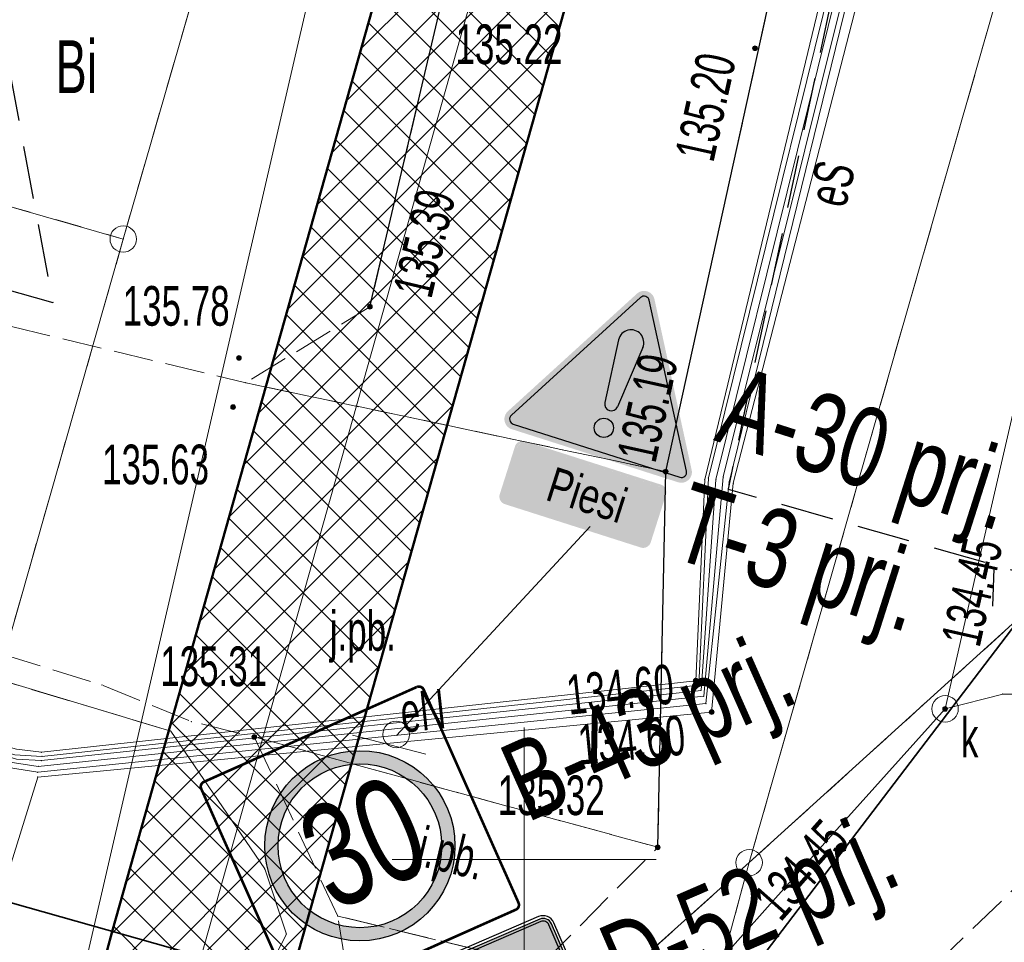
# Model space of a CAD drawing. Extents: x 6456700 to 6518119, y 5963420 to 5980059.
# Tile 103 of 256: x 6512159 to 6512178, y 5964497 to 5964515. Entities that reach past the tile are written whole.
import ezdxf
from ezdxf.enums import TextEntityAlignment as Align

# ---------------------------------------------------------------- set-up
doc = ezdxf.new("R2010")
doc.units = 0
doc.header["$MEASUREMENT"] = 0
for name, pattern in [('L_0_03', [1, 0.5, -0.5]), ('L_0_04', [1.5, 1, -0.5]), ('L_0_52', [1, 0.75, -0.25])]:
    doc.linetypes.add(name, pattern=pattern)
doc.layers.get('0').update_dxf_attribs({"color": 2, "linetype": 'CONTINUOUS', "lineweight": 5})
for name, color, linetype, lineweight in [('18mm Kreska ciągła', 7, 'CONTINUOUS', 18), ('202_punkt_graniczny', 7, 'CONTINUOUS', 18), ('210_oznaczenie_konturu_uzytku_gruntowego', 96, 'CONTINUOUS', 18), ('218_kontur_uzytku_gruntowego', 96, 'L_0_03', 18), ('219_dzialka_ewidencyjna', 7, 'CONTINUOUS', 18), ('35mm Ciągła', 7, 'CONTINUOUS', 35), ('50mm Kreska ciągła', 7, 'CONTINUOUS', 50), ('9mm Kreska ciągła', 252, 'CONTINUOUS', 9), ('jezdnia', 7, 'CONTINUOUS', 18), ('jezdnia_Atr17', 7, 'CONTINUOUS', 18), ('kraweznik', 7, 'CONTINUOUS', 18), ('pikieta_sztuczna', 7, 'CONTINUOUS', 18), ('pikieta_sztuczna_Atr2', 7, 'CONTINUOUS', 18), ('przewod_elektroenergetyczny_podziemny', 7, 'CONTINUOUS', 18), ('przewod_elektroenergetyczny_podziemny___ob__projektowany', 7, 'CONTINUOUS', 18), ('przewod_elektroenergetyczny_podziemny_Atr1', 7, 'CONTINUOUS', 18), ('przewod_elektroenergetyczny_sredniego_napiecia', 7, 'CONTINUOUS', 18), ('przewod_kanalizacyjny', 7, 'CONTINUOUS', 18), ('rzedna', 7, 'CONTINUOUS', 18), ('rzedna_Atr2', 7, 'CONTINUOUS', 18), ('siatka_krzyrzy', 7, 'CONTINUOUS', 18), ('studnia_kanalizacyjna', 7, 'CONTINUOUS', 18), ('studnia_kanalizacyjna_Atr17', 7, 'CONTINUOUS', 18), ('Zakres', 7, 'CONTINUOUS', 18)]:
    doc.layers.add(name, color=color, linetype=linetype, lineweight=lineweight)
doc.layers.add('zn_pion', color=7, linetype='CONTINUOUS')
doc.layers.add('ZNAKI_PIONOWE', color=7, linetype='CONTINUOUS')
doc.styles.add('A_TEXT', font='arial.ttf', dxfattribs={"width": 0.7})
doc.styles.add('o_d', font='arial.ttf')
doc.styles.get("Standard").update_dxf_attribs({"font": 'txt', "width": 0.75})

# ---------------------------------------------------------------- blocks, each defined once
blk = doc.blocks.new('mdcp_nowa')
at = {"layer": 'pikieta_sztuczna', "linetype": 'Continuous', "lineweight": 18, "true_color": 0x000000}
for points in [[(6494904.37, 5980965.305, 1), (6494904.37, 5980965.395, 1)], [(6494897.08, 5980960.415, 1), (6494897.08, 5980960.505, 1)], [(6494894.6, 5980959.445, 1), (6494894.6, 5980959.535, 1)], [(6494894.49, 5980958.515, 1), (6494894.49, 5980958.605, 1)], [(6494902.68, 5980957.295, 1), (6494902.68, 5980957.385, 1)], [(6494894.89, 5980952.275, 1), (6494894.89, 5980952.365, 1)], [(6494902.53, 5980950.185, 1), (6494902.53, 5980950.275, 1)]]:
    blk.add_hatch(color=18, dxfattribs=at).paths.add_polyline_path(points)
at = {"layer": 'rzedna', "linetype": 'Continuous', "lineweight": 18, "true_color": 0x000000}
for points in [[(6494908.57, 5980955.435, 1), (6494908.57, 5980955.525, 1)], [(6494905.53, 5980950.085, 1), (6494905.53, 5980950.175, 1)]]:
    blk.add_hatch(color=18, dxfattribs=at).paths.add_polyline_path(points)
at = {"layer": 'rzedna', "linetype": 'Continuous', "lineweight": 18, "true_color": 0xff0000}
for points in [[(6494903.25, 5980953.335, 1), (6494903.25, 5980953.425, 1)], [(6494903.55, 5980952.745, 1), (6494903.55, 5980952.835, 1)]]:
    blk.add_hatch(color=1, dxfattribs=at).paths.add_polyline_path(points)
at = {"layer": 'rzedna', "linetype": 'Continuous', "lineweight": 18, "true_color": 0x994c00}
blk.add_hatch(color=34, dxfattribs=at).paths.add_polyline_path([(6494907.97, 5980952.805, 1), (6494907.97, 5980952.895, 1)])
at = {"layer": '202_punkt_graniczny', "color": 7, "linetype": 'Continuous', "lineweight": 18}
for centre in [(6494892.41, 5980961.74), (6494904.26, 5980949.94)]:
    blk.add_circle(centre, 0.25, dxfattribs=at)
at = {"layer": '202_punkt_graniczny'}
for p in [(6494892.41, 5980961.74), (6494904.26, 5980949.94)]:
    blk.add_point(p, dxfattribs=at)
at = {"layer": '218_kontur_uzytku_gruntowego', "lineweight": 18, "flags": 128}
for points in [[(6494904.26, 5980949.94), (6494922.88, 5981014.92)], [(6494904.26, 5980949.94), (6494934.611, 5980977.438)], [(6494894.76, 5980969.89), (6494892.41, 5980961.74)], [(6494882.48, 5980964.59), (6494892.41, 5980961.74)], [(6494892.41, 5980961.74), (6494883.82, 5980931.62)], [(6494883.82, 5980931.62), (6494904.26, 5980949.94)], [(6494897.73, 5980925.81), (6494904.26, 5980949.94)]]:
    blk.add_lwpolyline(points, dxfattribs=at)
at = {"layer": '218_kontur_uzytku_gruntowego'}
for p in [(6494892.41, 5980961.74), (6494892.41, 5980961.74), (6494892.41, 5980961.74), (6494892.41, 5980961.74), (6494892.41, 5980961.74), (6494892.41, 5980961.74), (6494904.26, 5980949.94), (6494904.26, 5980949.94), (6494904.26, 5980949.94), (6494904.26, 5980949.94), (6494904.26, 5980949.94), (6494904.26, 5980949.94), (6494904.26, 5980949.94), (6494904.26, 5980949.94)]:
    blk.add_point(p, dxfattribs=at)
at = {"layer": '219_dzialka_ewidencyjna', "color": 3, "linetype": 'Continuous', "lineweight": 18, "flags": 128}
for points in [[(6494904.26, 5980949.94), (6494922.88, 5981014.92)], [(6494934.611, 5980977.438), (6494904.26, 5980949.94)], [(6494894.76, 5980969.89), (6494892.41, 5980961.74)], [(6494882.48, 5980964.59), (6494892.41, 5980961.74)], [(6494892.41, 5980961.74), (6494883.82, 5980931.62)], [(6494883.82, 5980931.62), (6494904.26, 5980949.94)], [(6494897.73, 5980925.81), (6494904.26, 5980949.94)]]:
    blk.add_lwpolyline(points, dxfattribs=at)
at = {"layer": '219_dzialka_ewidencyjna', "color": 3}
for p in [(6494892.41, 5980961.74), (6494892.41, 5980961.74), (6494892.41, 5980961.74), (6494904.26, 5980949.94), (6494904.26, 5980949.94), (6494904.26, 5980949.94), (6494904.26, 5980949.94)]:
    blk.add_point(p, dxfattribs=at)
at = {"layer": 'jezdnia', "color": 7, "linetype": 'L_0_52', "lineweight": 18, "flags": 128}
for points in [[(6494901.28, 5981033.55), (6494895.98, 5981037.05), (6494891.79, 5981038.5), (6494887.13, 5981039.27), (6494882.27, 5981039.11), (6494875.49, 5981037.4), (6494866.94, 5981034.2), (6494865.13, 5981033.98), (6494863.73, 5981033.8), (6494859.98, 5981033.33), (6494859.47, 5981035.75), (6494866.03, 5981036.51), (6494874.51, 5981040.25), (6494881.85, 5981042.1), (6494887.33, 5981042.28), (6494892.57, 5981041.41), (6494897.26, 5981039.7), (6494882.58, 5981059.01), (6494884.95, 5981060.87), (6494891.08, 5981052.78), (6494898.92, 5981042.35), (6494908.85, 5981029.59), (6494911.52, 5981023.9), (6494915.25, 5981014.07), (6494914.78, 5981012.09), (6494906.97, 5980976.83), (6494902.68, 5980957.34), (6494894.73, 5980959.02), (6494897.08, 5980960.46), (6494898.72, 5980967.42), (6494893.04, 5980969.39), (6494900.7, 5981004.04), (6494905.1, 5981024.68), (6494905.84, 5981028.59), (6494904.34, 5981030.87)], [(6494800.98, 5980766.05), (6494800.28, 5980765.21), (6494799.58, 5980764.38), (6494798.86, 5980763.57), (6494798.14, 5980762.76), (6494797.4, 5980761.96), (6494796.65, 5980761.17), (6494795.56, 5980759.97), (6494794.45, 5980758.8), (6494793.3, 5980757.65), (6494792.14, 5980756.53), (6494790.94, 5980755.44), (6494789.72, 5980754.37), (6494788.47, 5980753.34), (6494787.2, 5980752.33), (6494785.91, 5980751.36), (6494784.6, 5980750.41), (6494783.26, 5980749.5), (6494781.9, 5980748.62), (6494780.52, 5980747.77), (6494779.49, 5980747.15), (6494778.44, 5980746.54), (6494777.4, 5980745.94), (6494776.34, 5980745.36), (6494775.28, 5980744.78), (6494774.21, 5980744.23), (6494773.13, 5980743.68), (6494772.05, 5980743.15), (6494770.96, 5980742.63), (6494769.86, 5980742.12), (6494768.76, 5980741.63), (6494767.65, 5980741.15), (6494766.54, 5980740.68), (6494754.8, 5980736.16), (6494735.09, 5980729.04), (6494724.78, 5980724.36), (6494723.57, 5980723.74), (6494722.37, 5980723.09), (6494721.19, 5980722.42), (6494720.02, 5980721.72), (6494718.86, 5980721.01), (6494717.72, 5980720.27), (6494716.59, 5980719.51), (6494715.47, 5980718.73), (6494714.37, 5980717.93), (6494713.29, 5980717.1), (6494712.22, 5980716.26), (6494711.16, 5980715.4), (6494710.13, 5980714.51), (6494709.11, 5980713.61), (6494707.48, 5980712.2), (6494705.88, 5980710.76), (6494704.3, 5980709.3), (6494702.75, 5980707.8), (6494701.22, 5980706.28), (6494699.72, 5980704.74), (6494698.24, 5980703.17), (6494696.79, 5980701.57), (6494695.37, 5980699.95), (6494693.98, 5980698.31), (6494692.61, 5980696.64), (6494691.28, 5980694.95), (6494689.97, 5980693.24), (6494678.42, 5980678.9), (6494663.6, 5980660.49), (6494656.62, 5980651.14), (6494655.4, 5980649.55), (6494654.2, 5980647.93), (6494653.04, 5980646.3), (6494651.91, 5980644.64), (6494650.81, 5980642.95), (6494649.75, 5980641.25), (6494648.71, 5980639.53), (6494647.72, 5980637.79), (6494646.75, 5980636.02), (6494645.82, 5980634.24), (6494644.93, 5980632.44), (6494644.07, 5980630.63), (6494643.25, 5980628.8), (6494642.46, 5980626.95), (6494642.09, 5980625.98), (6494641.74, 5980625), (6494641.4, 5980624.01), (6494641.09, 5980623.02), (6494640.79, 5980622.02), (6494640.5, 5980621.01), (6494640.24, 5980620.01), (6494639.99, 5980618.99), (6494639.76, 5980617.98), (6494639.55, 5980616.96), (6494639.36, 5980615.93), (6494639.19, 5980614.9), (6494639.03, 5980613.87), (6494638.89, 5980612.84), (6494638.61, 5980611.3), (6494638.37, 5980609.75), (6494638.16, 5980608.19), (6494638, 5980606.63), (6494637.87, 5980605.07), (6494637.78, 5980603.5), (6494637.73, 5980601.93), (6494637.72, 5980600.36), (6494637.727, 5980600.016), (6494630.507, 5980602.343), (6494630.51, 5980602.97), (6494630.54, 5980604.31), (6494630.59, 5980605.65), (6494630.67, 5980606.99), (6494630.77, 5980608.32), (6494630.9, 5980609.66), (6494631.05, 5980610.99), (6494631.23, 5980612.32), (6494631.43, 5980613.64), (6494631.66, 5980614.96), (6494631.91, 5980616.28), (6494632.19, 5980617.59), (6494632.49, 5980618.9), (6494632.82, 5980620.2), (6494633.17, 5980621.49), (6494633.52, 5980622.8), (6494633.9, 5980624.09), (6494634.3, 5980625.39), (6494634.72, 5980626.67), (6494635.16, 5980627.95), (6494635.63, 5980629.21), (6494636.12, 5980630.47), (6494636.63, 5980631.72), (6494637.17, 5980632.96), (6494637.73, 5980634.19), (6494638.31, 5980635.41), (6494638.91, 5980636.62), (6494639.53, 5980637.82), (6494640.18, 5980639.01), (6494651.91, 5980654.89), (6494659.39, 5980664.48), (6494673.45, 5980682.25), (6494686.07, 5980698.81), (6494697.34, 5980711.93), (6494704.77, 5980718.76), (6494705.95, 5980719.62), (6494707.13, 5980720.47), (6494708.32, 5980721.31), (6494709.52, 5980722.13), (6494710.73, 5980722.95), (6494711.95, 5980723.75), (6494713.17, 5980724.54), (6494714.41, 5980725.31), (6494715.65, 5980726.08), (6494716.89, 5980726.83), (6494718.15, 5980727.57), (6494719.41, 5980728.3), (6494720.68, 5980729.01), (6494721.96, 5980729.71), (6494733.02, 5980734.84), (6494752.65, 5980741.77), (6494764.04, 5980746.21), (6494765.1, 5980746.65), (6494766.15, 5980747.09), (6494767.2, 5980747.55), (6494768.24, 5980748.02), (6494769.28, 5980748.5), (6494770.32, 5980748.99), (6494771.34, 5980749.49), (6494772.37, 5980750.01), (6494773.38, 5980750.53), (6494774.39, 5980751.07), (6494775.4, 5980751.61), (6494776.4, 5980752.17), (6494777.39, 5980752.74), (6494778.56, 5980753.48), (6494779.71, 5980754.25), (6494780.85, 5980755.04), (6494781.97, 5980755.85), (6494783.08, 5980756.68), (6494784.17, 5980757.53), (6494785.24, 5980758.41), (6494786.3, 5980759.3), (6494787.34, 5980760.22), (6494788.36, 5980761.15), (6494789.36, 5980762.11), (6494790.34, 5980763.08), (6494791.31, 5980764.08), (6494792.25, 5980765.09), (6494796.57, 5980770.19), (6494801.12, 5980776.47), (6494807.76, 5980786.96), (6494824.2, 5980815.58), (6494837.02, 5980838.19), (6494852.07, 5980864.69), (6494865.45, 5980888.16), (6494878.03, 5980909.37), (6494879.23, 5980911.4), (6494880.45, 5980913.41), (6494881.7, 5980915.41), (6494882.97, 5980917.4), (6494884.25, 5980919.37), (6494885.56, 5980921.33), (6494886.89, 5980923.28), (6494888.25, 5980925.21), (6494889.62, 5980927.12), (6494891.01, 5980929.02), (6494892.43, 5980930.91), (6494893.86, 5980932.78), (6494895.32, 5980934.63), (6494896.79, 5980936.47), (6494904.42, 5980944.79), (6494917.35, 5980957.18), (6494930.46, 5980968.66), (6494934.059, 5980971.777), (6494933.221, 5980963.181), (6494926.63, 5980957.35), (6494921.6, 5980952.87), (6494901.47, 5980932.34), (6494900.03, 5980930.62), (6494898.61, 5980928.88), (6494897.21, 5980927.13), (6494895.83, 5980925.35), (6494894.48, 5980923.57), (6494893.14, 5980921.76), (6494891.83, 5980919.94), (6494890.54, 5980918.1), (6494889.28, 5980916.25), (6494888.04, 5980914.38), (6494886.82, 5980912.49), (6494885.62, 5980910.59), (6494884.45, 5980908.68), (6494883.3, 5980906.75), (6494870.77, 5980885.48), (6494856.93, 5980861.45), (6494842.16, 5980835.5), (6494829.15, 5980812.43), (6494813, 5980783.94), (6494806.11, 5980773.06), (6494805.51, 5980772.15), (6494804.9, 5980771.26), (6494804.27, 5980770.37), (6494803.64, 5980769.49), (6494802.99, 5980768.61), (6494802.33, 5980767.75), (6494801.66, 5980766.89)], [(6494881.54, 5980962.18), (6494894.73, 5980959.02), (6494902.68, 5980957.34), (6494902.53, 5980950.23), (6494894.89, 5980952.32), (6494893.7, 5980952.61), (6494892.01, 5980953.3), (6494880.09, 5980956.97)], [(6494896.47, 5980948.93), (6494894.89, 5980952.32), (6494902.53, 5980950.23), (6494900.32, 5980948)], [(6494897.1, 5980945.14), (6494896.47, 5980948.93), (6494900.32, 5980948), (6494900.11, 5980947.37), (6494902.16, 5980945.38)]]:
    blk.add_lwpolyline(points, close=True, dxfattribs=at)
at = {"layer": 'jezdnia'}
for p in [(6494897.08, 5980960.46), (6494894.73, 5980959.02), (6494894.73, 5980959.02), (6494902.68, 5980957.34), (6494902.68, 5980957.34), (6494892.01, 5980953.3), (6494893.7, 5980952.61), (6494894.89, 5980952.32), (6494894.89, 5980952.32), (6494902.53, 5980950.23), (6494902.53, 5980950.23), (6494896.47, 5980948.93), (6494896.47, 5980948.93)]:
    blk.add_point(p, dxfattribs=at)
at = {"layer": 'kraweznik', "color": 7, "linetype": 'Continuous', "lineweight": 25, "flags": 128}
for points in [[(6494897.08, 5980960.46), (6494898.72, 5980967.42), (6494893.04, 5980969.39), (6494900.7, 5981004.04), (6494905.1, 5981024.68)], [(6494902.53, 5980950.23), (6494902.68, 5980957.34), (6494906.97, 5980976.83), (6494914.78, 5981012.09), (6494924.9, 5981009.58)]]:
    blk.add_lwpolyline(points, dxfattribs=at)
at = {"layer": 'kraweznik'}
for p in [(6494897.08, 5980960.46), (6494902.68, 5980957.34), (6494902.53, 5980950.23)]:
    blk.add_point(p, dxfattribs=at)
at = {"layer": 'pikieta_sztuczna', "color": 7, "linetype": 'Continuous', "lineweight": 18}
for centre in [(6494904.37, 5980965.35), (6494897.08, 5980960.46), (6494894.6, 5980959.49), (6494894.49, 5980958.56), (6494902.68, 5980957.34), (6494894.89, 5980952.32), (6494902.53, 5980950.23)]:
    blk.add_circle(centre, 0.045, dxfattribs=at)
at = {"layer": 'pikieta_sztuczna'}
for p in [(6494904.37, 5980965.35), (6494897.08, 5980960.46), (6494894.6, 5980959.49), (6494894.49, 5980958.56), (6494902.68, 5980957.34), (6494894.89, 5980952.32), (6494902.53, 5980950.23)]:
    blk.add_point(p, dxfattribs=at)
at = {"layer": 'przewod_elektroenergetyczny_podziemny', "color": 1, "linetype": 'Continuous', "lineweight": 18, "flags": 128}
for points in [[(6494908.43, 5980970.52), (6494908.34, 5980970.23), (6494906.45, 5980969.75), (6494903.42, 5980957.19), (6494903.25, 5980953.38), (6494890.86, 5980952.03), (6494890.39, 5980952.09), (6494887.59, 5980952.84), (6494886.06, 5980952.15), (6494860.75, 5980960.24), (6494853.18, 5980962.73), (6494852.67, 5980963.26), (6494852.89, 5980965.41), (6494852.62, 5980968.44), (6494854.74, 5980983.41), (6494855.16, 5980986.5), (6494856.42, 5980990.7), (6494858.65, 5981000.54), (6494856.16, 5981003.01), (6494859.8, 5981027.57)], [(6494908.43, 5980970.52), (6494908.34, 5980970.23), (6494906.59, 5980969.74), (6494903.49, 5980957.22), (6494903.31, 5980953.3), (6494890.87, 5980951.95), (6494890.36, 5980951.98), (6494887.63, 5980952.77), (6494886.05, 5980952.05), (6494860.68, 5980960.13), (6494853.12, 5980962.65), (6494852.52, 5980963.21), (6494852.74, 5980965.4), (6494852.54, 5980968.4), (6494854.54, 5980983.43), (6494855.08, 5980986.57), (6494856.28, 5980990.75), (6494858.56, 5981000.43), (6494856, 5981003.05), (6494859.53, 5981027.59)], [(6494908.34, 5980970.23), (6494906.72, 5980969.66), (6494903.63, 5980957.19), (6494903.35, 5980953.2), (6494890.86, 5980951.87), (6494890.39, 5980951.9), (6494887.65, 5980952.72), (6494886.1, 5980951.98), (6494860.62, 5980959.95), (6494853.08, 5980962.59), (6494852.41, 5980963.12), (6494852.64, 5980965.43), (6494852.46, 5980968.42), (6494854.39, 5980983.46), (6494854.96, 5980986.81), (6494855.97, 5980990.87), (6494831.65, 5980996.68), (6494819.62, 5980999.32), (6494800.81, 5981004.06), (6494784.8, 5981007.33), (6494784.14, 5981005.39), (6494784.29, 5981004.95)], [(6494847.93, 5980964.9), (6494848.1, 5980965.18), (6494851.79, 5980963.28), (6494852.31, 5980963.02), (6494853.04, 5980962.52), (6494860.59, 5980959.83), (6494886.12, 5980951.83), (6494887.67, 5980952.63), (6494890.27, 5980951.84), (6494890.8, 5980951.76), (6494903.4, 5980953.09), (6494903.77, 5980957.24), (6494906.86, 5980969.62), (6494908.34, 5980970.23), (6494908.43, 5980970.52)], [(6494908.43, 5980970.52), (6494908.34, 5980970.23), (6494906.94, 5980969.62), (6494903.88, 5980957.14), (6494903.44, 5980952.95), (6494890.79, 5980951.65), (6494890.24, 5980951.74), (6494887.78, 5980942.78), (6494887.12, 5980939.04), (6494890, 5980936.61), (6494889.74, 5980935.47)], [(6494890.22, 5980941.65), (6494889.24, 5980941.4), (6494888.07, 5980942.81), (6494890.79, 5980951.56), (6494903.55, 5980952.79), (6494903.96, 5980957.12), (6494906.97, 5980968.79), (6494909.24, 5980969.63), (6494909.43, 5980970.23), (6494909.14, 5980970.43)], [(6494889.48, 5980936.32), (6494889.65, 5980937.24), (6494895.5, 5980948.59), (6494895.09, 5980949.82), (6494893.31, 5980952.43), (6494879.64, 5980956.54)]]:
    blk.add_lwpolyline(points, dxfattribs=at)
at = {"layer": 'przewod_elektroenergetyczny_podziemny'}
for p in [(6494903.42, 5980957.19), (6494903.49, 5980957.22), (6494903.63, 5980957.19), (6494903.77, 5980957.24), (6494903.88, 5980957.14), (6494903.96, 5980957.12), (6494903.25, 5980953.38), (6494903.31, 5980953.3), (6494903.35, 5980953.2), (6494903.4, 5980953.09), (6494903.44, 5980952.95), (6494903.55, 5980952.79), (6494893.31, 5980952.43), (6494890.86, 5980952.03), (6494890.87, 5980951.95), (6494890.86, 5980951.87), (6494890.79, 5980951.65), (6494890.8, 5980951.76), (6494890.79, 5980951.56), (6494895.09, 5980949.82), (6494895.5, 5980948.59)]:
    blk.add_point(p, dxfattribs=at)
at = {"layer": 'przewod_elektroenergetyczny_podziemny___ob__projektowany', "color": 1, "linetype": 'L_0_52', "lineweight": 18, "flags": 128}
blk.add_lwpolyline([(6494893.31, 5980952.43), (6494890.24, 5980953.35)], dxfattribs=at)
at = {"layer": 'przewod_elektroenergetyczny_podziemny___ob__projektowany'}
blk.add_point((6494893.31, 5980952.43), dxfattribs=at)
at = {"layer": 'przewod_elektroenergetyczny_sredniego_napiecia', "color": 1, "linetype": 'Continuous', "lineweight": 18, "flags": 128}
blk.add_lwpolyline([(6494907.06, 5981014.49), (6494890.22, 5980941.65)], dxfattribs=at)
at = {"layer": 'przewod_kanalizacyjny', "color": 34, "linetype": 'Continuous', "lineweight": 18, "flags": 128}
for points in [[(6494907.97, 5980952.85), (6494908.57, 5980955.48), (6494913.95, 5980978.8), (6494914.62, 5980981.7)], [(6494886.11, 5980928.32), (6494888.23, 5980930.72), (6494905.53, 5980950.13), (6494907.97, 5980952.85)]]:
    blk.add_lwpolyline(points, dxfattribs=at)
at = {"layer": 'przewod_kanalizacyjny'}
for p in [(6494908.57, 5980955.48), (6494907.97, 5980952.85), (6494907.97, 5980952.85), (6494905.53, 5980950.13)]:
    blk.add_point(p, dxfattribs=at)
at = {"layer": 'rzedna', "color": 7, "linetype": 'Continuous', "lineweight": 18}
for centre in [(6494908.57, 5980955.48), (6494905.53, 5980950.13)]:
    blk.add_circle(centre, 0.045, dxfattribs=at)
at = {"layer": 'rzedna', "color": 1, "linetype": 'Continuous', "lineweight": 18}
for centre in [(6494903.25, 5980953.38), (6494903.55, 5980952.79)]:
    blk.add_circle(centre, 0.045, dxfattribs=at)
at = {"layer": 'rzedna', "color": 34, "linetype": 'Continuous', "lineweight": 18}
blk.add_circle((6494907.97, 5980952.85), 0.045, dxfattribs=at)
at = {"layer": 'rzedna'}
for p in [(6494908.57, 5980955.48), (6494903.25, 5980953.38), (6494903.55, 5980952.79), (6494907.97, 5980952.85), (6494905.53, 5980950.13)]:
    blk.add_point(p, dxfattribs=at)
at = {"layer": 'rzedna_Atr2', "color": 7, "linetype": 'Continuous', "lineweight": 18, "flags": 128}
blk.add_lwpolyline([(6494907.97, 5980952.85), (6494909.06, 5980953.13), (6494911.977, 5980953.13)], dxfattribs=at)
at = {"layer": 'rzedna_Atr2'}
for p in [(6494909.06, 5980953.13), (6494907.97, 5980952.85)]:
    blk.add_point(p, dxfattribs=at)
at = {"layer": 'siatka_krzyrzy', "linetype": 'Continuous', "lineweight": 18, "flags": 128}
for points in [[(6494900, 5980947.5), (6494900, 5980952.5)], [(6494897.5, 5980950), (6494902.5, 5980950)]]:
    blk.add_lwpolyline(points, dxfattribs=at)
at = {"layer": 'studnia_kanalizacyjna', "color": 34, "linetype": 'Continuous', "lineweight": 13}
blk.add_circle((6494907.97, 5980952.85), 0.25, dxfattribs=at)
at = {"layer": 'studnia_kanalizacyjna'}
blk.add_point((6494907.97, 5980952.85), dxfattribs=at)
at = {"layer": 'Zakres', "linetype": 'L_0_04', "lineweight": 25, "flags": 128}
blk.add_lwpolyline([(6495113.77, 5985050.22), (6495121.12, 5984877.07), (6495125.76, 5984757.87), (6495129.89, 5984649.81), (6495141.08, 5984611.3), (6495145.77, 5984544.53), (6495147.36, 5984487.27), (6495157.22, 5984392.07), (6495162.95, 5984387.45), (6495180.24, 5984384.16), (6495229.5, 5984386.61), (6495251.65, 5984373.41), (6495258.77, 5984357.12), (6495255.44, 5984330.44), (6495250.77, 5984304.39), (6495252.21, 5984282.78), (6495255.46, 5984256.45), (6495254.94, 5984238.25), (6495266.4, 5984211), (6495277.24, 5984182.33), (6495294.2, 5984133.19), (6495300.94, 5984095.37), (6495313.24, 5984037.69), (6495317.44, 5983978.18), (6495300.35, 5983922.18), (6495282.35, 5983883.38), (6495266.21, 5983862.23), (6495242.03, 5983839.67), (6495211.11, 5983816.86), (6495158.26, 5983772.66), (6495130.6, 5983651.16), (6495116.31, 5983543.43), (6495129.51, 5983346.73), (6495134.58, 5983264.71), (6495139.64, 5983186.97), (6495193.25, 5983077.94), (6495199.2, 5983041.97), (6495206.23, 5983026), (6495208.96, 5983004.88), (6495202.27, 5982979.48), (6495202.42, 5982950.13), (6495209.35, 5982897.38), (6495215.97, 5982850.34), (6495228.6, 5982809.97), (6495226.85, 5982778.82), (6495225.04, 5982750.56), (6495220.26, 5982723.37), (6495226.54, 5982679.97), (6495206.06, 5982669.48), (6495192.68, 5982657.71), (6495184.57, 5982648.65), (6495174.78, 5982624.58), (6495164.23, 5982604.61), (6495150.7, 5982588.3), (6495137.69, 5982582.43), (6495118.26, 5982573.75), (6495100.35, 5982558.42), (6495090.36, 5982544.99), (6495075.87, 5982519.06), (6495060.83, 5982499.68), (6495049.41, 5982485.49), (6495035.07, 5982459.7), (6495006.7, 5982406.64), (6494980.89, 5982351.84), (6494944.35, 5982293.29), (6494925.72, 5982250.11), (6494905.2, 5982190.37), (6494898.43, 5982153.5), (6494879.51, 5982063.89), (6494864.14, 5981992.66), (6494816.93, 5981768.61), (6494777.79, 5981577.7), (6494739.84, 5981394.72), (6494718.65, 5981297.89), (6494716.45, 5981237.31), (6494738.62, 5981208.21), (6494776.48, 5981173.06), (6494817.16, 5981137.44), (6494847.63, 5981109.8), (6494877.39, 5981077.08), (6494912.75, 5981030.55), (6494916.06, 5981014.71), (6494903.86, 5980957.01), (6494916.13, 5980953.51), (6494892.32, 5980927.59), (6494850.7, 5980858.8), (6494806.81, 5980779.89), (6494785.1, 5980753.49), (6494715.22, 5980723.29), (6494679.96, 5980686.78), (6494651.35, 5980651.29), (6494549.14, 5980683.24), (6494511.84, 5980659.66), (6494443.61, 5980630.33), (6494428.78, 5980598.6), (6494431.58, 5980579.46), (6494420.56, 5980549.76), (6494416.45, 5980528.2), (6494403.86, 5980507.16), (6494388.89, 5980482.96), (6494365.32, 5980407.99), (6494335.67, 5980315.15), (6494332.29, 5980297.41), (6494335.1, 5980278.18), (6494347.25, 5980254.84), (6494336.79, 5980250.09), (6494300.04, 5980271.34), (6494320.8, 5980301.43), (6494336.81, 5980349.17), (6494344.85, 5980380.92), (6494360.85, 5980437.13), (6494374.18, 5980476.38), (6494386.14, 5980498.84), (6494403.02, 5980528.52), (6494411.33, 5980563.19), (6494420.84, 5980586.25), (6494420.25, 5980601.11), (6494434.95, 5980635.94), (6494446.75, 5980644.99), (6494465.77, 5980647.27), (6494513.02, 5980669.46), (6494507.85, 5980679.68), (6494547.89, 5980705.83), (6494570.06, 5980691.34), (6494636.17, 5980669.05), (6494706.14, 5980756.86), (6494742.78, 5980772.58), (6494798.53, 5980814.27), (6494826.12, 5980867.97), (6494849.57, 5980908.6), (6494845.35, 5980942.01), (6494853.94, 5980970.83), (6494891.08, 5980960.54), (6494890.11, 5980965.73), (6494903.94, 5981025.69), (6494869.98, 5981070.3), (6494770.97, 5981160.58), (6494728.18, 5981200.64), (6494706.13, 5981229.56), (6494707.94, 5981299.75), (6494728.84, 5981398.1), (6494767.06, 5981580.19), (6494806.17, 5981770.55), (6494854.36, 5981994.76), (6494869.73, 5982065.97), (6494888.61, 5982155.44), (6494891.67, 5982173.95), (6494895.82, 5982197.45), (6494916.38, 5982253.72), (6494935.47, 5982297.95), (6494954.97, 5982331.67), (6494972.09, 5982356.64), (6494997.76, 5982411.14), (6495026.29, 5982464.48), (6495041.09, 5982491.09), (6495052.99, 5982505.88), (6495067.51, 5982524.6), (6495081.94, 5982550.43), (6495092.99, 5982565.28), (6495112.86, 5982582.29), (6495133.59, 5982591.55), (6495144.48, 5982596.46), (6495155.87, 5982610.19), (6495165.7, 5982628.8), (6495175.96, 5982654.03), (6495185.62, 5982664.83), (6495200.4, 5982677.82), (6495212.49, 5982688.04), (6495209.64, 5982723.43), (6495215.22, 5982750.57), (6495216.87, 5982779.54), (6495218.31, 5982809.31), (6495206.86, 5982847.92), (6495199.44, 5982894.74), (6495192.11, 5982948.71), (6495190.16, 5982979.24), (6495183.47, 5983075.16), (6495129.79, 5983184.34), (6495124.6, 5983264.07), (6495119.53, 5983346.09), (6495106.27, 5983543.75), (6495120.74, 5983652.9), (6495148.75, 5983779.42), (6495204.15, 5983826.04), (6495273.41, 5983889.36), (6495288.53, 5983927.42), (6495300.83, 5983964.69), (6495303.91, 5983980.14), (6495301.32, 5984039.55), (6495291.1, 5984093.63), (6495284.5, 5984130.67), (6495267.84, 5984178.93), (6495257.12, 5984207.3), (6495244.96, 5984236.19), (6495244.79, 5984255.42), (6495242.25, 5984281.97), (6495240.71, 5984304.95), (6495245.55, 5984331.94), (6495248.51, 5984355.64), (6495243.77, 5984366.47), (6495226.98, 5984376.47), (6495179.54, 5984374.12), (6495158.61, 5984378.09), (6495147.7, 5984386.91), (6495137.38, 5984486.61), (6495135.78, 5984544.04), (6495131.18, 5984609.54), (6495119.95, 5984648.2), (6495115.76, 5984757.49), (6495111.12, 5984876.67), (6495103.73, 5985050.93), (6495109.36, 5985081.73), (6495120.41, 5985085.88)], close=True, dxfattribs=at)
at = {"layer": 'Zakres'}
for p in [(6494891.08, 5980960.54), (6494903.86, 5980957.01)]:
    blk.add_point(p, dxfattribs=at)
at = {"layer": '210_oznaczenie_konturu_uzytku_gruntowego', "lineweight": 20, "width": 0.66}
blk.add_text('Bi', height=1, dxfattribs=at).set_placement((6494891.13, 5980965.5), align=Align.TOP_LEFT)
at = {"layer": 'jezdnia_Atr17', "color": 7, "lineweight": 15, "width": 0.66}
blk.add_text('j.pb.', height=0.75, dxfattribs=at).set_placement((6494896.32, 5980954.7), align=Align.TOP_LEFT)
blk.add_text('j.pb.', height=0.75, rotation=346.4, dxfattribs=at).set_placement((6494898.106, 5980950.629), align=Align.TOP_LEFT)
at = {"layer": 'pikieta_sztuczna_Atr2', "color": 7, "lineweight": 15, "width": 0.66}
for s, p in [('135.22', (6494898.7, 5980965.8)), ('135.78', (6494892.4, 5980960.85)), ('135.63', (6494892.01, 5980957.85)), ('135.31', (6494893.11, 5980954.03)), ('135.32', (6494899.5, 5980951.59))]:
    blk.add_text(s, height=0.75, dxfattribs=at).set_placement(p, align=Align.TOP_LEFT)
for s, rotation, p in [('135.20', 77.6, (6494902.848, 5980963.331)), ('135.39', 76.7, (6494897.51, 5980960.762)), ('135.19', 77.6, (6494901.75, 5980957.64))]:
    blk.add_text(s, height=0.75, rotation=rotation, dxfattribs=at).set_placement(p, align=Align.TOP_LEFT)
at = {"layer": 'przewod_elektroenergetyczny_podziemny_Atr1', "color": 1, "lineweight": 15, "width": 0.66}
for s, rotation, p in [('eS', 75.5, (6494905.35, 5980962.49)), ('eN', 6.2, (6494897.619, 5980953.143))]:
    blk.add_text(s, height=0.75, rotation=rotation, dxfattribs=at).set_placement(p, align=Align.TOP_LEFT)
at = {"layer": 'rzedna_Atr2', "color": 7, "lineweight": 15, "width": 0.66}
for rotation, p in [(77.3, (6494907.888, 5980954.156)), (48.5, (6494904.293, 5980949.299))]:
    blk.add_text('134.45', height=0.75, rotation=rotation, dxfattribs=at).set_placement(p, align=Align.TOP_LEFT)
at = {"layer": 'rzedna_Atr2', "color": 1, "lineweight": 15, "width": 0.66}
for rotation, p in [(6.2, (6494900.769, 5980953.483)), (5.5, (6494900.99, 5980952.54))]:
    blk.add_text('134.60', height=0.75, rotation=rotation, dxfattribs=at).set_placement(p, align=Align.TOP_LEFT)
at = {"layer": 'studnia_kanalizacyjna_Atr17', "color": 34, "lineweight": 15, "width": 0.66}
blk.add_text('k', height=0.75, dxfattribs=at).set_placement((6494908.27, 5980952.68), align=Align.TOP_LEFT)
blk = doc.blocks.new('D-46_k')
h = blk.add_hatch(color=250)
h.paths.add_polyline_path([(42, 0.9, 0.414214), (45, 3.9), (45, 39.9, 0.414214), (42, 42.9), (-42, 42.9, 0.414214), (-45, 39.9), (-45, 3.9, 0.414214), (-42, 0.9)])
h.paths.add_polyline_path([(-42, 1.8, -0.414214), (-44.1, 3.9), (-44.1, 39.9, -0.414214), (-42, 42), (42, 42, -0.414214), (44.1, 39.9), (44.1, 3.9, -0.414214), (42, 1.8)], flags=16)
blk.add_hatch(color=255).paths.add_polyline_path([(42, 1.8, 0.414214), (44.1, 3.9), (44.1, 39.9, 0.414214), (42, 42), (-42, 42, 0.414214), (-44.1, 39.9), (-44.1, 3.9, 0.414214), (-42, 1.8)])
at = {"color": 7}
blk.add_lwpolyline([(-42, 0), (42, 0, 0.414214), (45.9, 3.9), (45.9, 39.9, 0.414214), (42, 43.8), (-42, 43.8, 0.414214), (-45.9, 39.9), (-45.9, 3.9, 0.414214)], format="xyb", close=True, dxfattribs=at)
at = {"color": 255}
for points in [[(-42, 0.9), (42, 0.9, 0.414214), (45, 3.9), (45, 39.9, 0.414214), (42, 42.9), (-42, 42.9, 0.414214), (-45, 39.9), (-45, 3.9, 0.414214)], [(-42, 1.8), (42, 1.8, 0.414214), (44.1, 3.9), (44.1, 39.9, 0.414214), (42, 42), (-42, 42, 0.414214), (-44.1, 39.9), (-44.1, 3.9, 0.414214)]]:
    blk.add_lwpolyline(points, format="xyb", close=True, dxfattribs=at)
blk = doc.blocks.new('^pi064030-234024')
at = {"layer": 'zn_pion'}
h = blk.add_hatch(color=29, dxfattribs=at)
h.dxf.hatch_style = 1
h.paths.add_polyline_path([(0.807, 3.084), (0.707, 3.209), (0.6, 3.741), (-0.225, 3.741), (-1.05, 3.741), (-1.156, 3.209), (-1.256, 3.084), (-1.256, 2.259), (-1.156, 2.259), (-1.156, 1.959), (-0.825, 1.959), (-0.825, 2.259), (0.382, 2.259), (0.382, 1.959), (0.707, 1.959), (0.707, 2.259), (0.807, 2.259)])
h.paths.add_polyline_path([(-1.007, 3.209), (-0.95, 3.559), (-0.225, 3.559), (0.5, 3.559), (0.564, 3.209), (-0.225, 3.209)], flags=16)
h.paths.add_polyline_path([(-0.829, 2.88, -0.054772), (-0.826, 2.851, -0.054772), (-0.829, 2.822, -0.056759), (-0.839, 2.792, -0.049905), (-0.854, 2.768, -0.049237), (-0.874, 2.746, -0.047796), (-0.899, 2.727, -0.045996), (-0.928, 2.714, -0.044706), (-0.959, 2.705, -0.044038), (-0.991, 2.702, -0.044038), (-1.024, 2.705, -0.044706), (-1.055, 2.714, -0.045996), (-1.084, 2.727, -0.047796), (-1.109, 2.746, -0.049237), (-1.129, 2.768, -0.049905), (-1.144, 2.792, -0.048569), (-1.153, 2.817, -0.063196), (-1.157, 2.851, -0.063196), (-1.153, 2.884, -0.048569), (-1.144, 2.909, -0.049905), (-1.129, 2.933, -0.049237), (-1.109, 2.955, -0.047796), (-1.084, 2.974, -0.045996), (-1.055, 2.988, -0.044706), (-1.024, 2.996, -0.044038), (-0.991, 2.999, -0.044038), (-0.959, 2.996, -0.044706), (-0.928, 2.988, -0.045996), (-0.899, 2.974, -0.047796), (-0.874, 2.955, -0.049237), (-0.854, 2.933, -0.049905), (-0.839, 2.909, -0.056759)], flags=16)
h.paths.add_polyline_path([(-0.225, 2.609), (0.707, 2.609), (0.707, 2.496), (-0.225, 2.496), (-1.156, 2.496), (-1.156, 2.609)], flags=16)
h.paths.add_polyline_path([(0.381, 2.884, -0.048569), (0.39, 2.909, -0.049905), (0.405, 2.933, -0.049237), (0.425, 2.955, -0.047796), (0.45, 2.974, -0.045996), (0.479, 2.988, -0.044706), (0.51, 2.996, -0.044038), (0.542, 2.999, -0.044038), (0.575, 2.996, -0.044706), (0.606, 2.988, -0.045996), (0.634, 2.974, -0.047796), (0.66, 2.955, -0.049237), (0.68, 2.933, -0.049905), (0.695, 2.909, -0.056759), (0.705, 2.88, -0.054772), (0.708, 2.851, -0.054772), (0.705, 2.822, -0.056759), (0.695, 2.792, -0.049905), (0.68, 2.768, -0.049237), (0.66, 2.746, -0.047796), (0.634, 2.727, -0.045996), (0.606, 2.714, -0.044706), (0.575, 2.705, -0.044038), (0.542, 2.702, -0.044038), (0.51, 2.705, -0.044706), (0.479, 2.714, -0.045996), (0.45, 2.727, -0.047796), (0.425, 2.746, -0.049237), (0.405, 2.768, -0.049905), (0.39, 2.792, -0.048569), (0.381, 2.817, -0.063196), (0.377, 2.851, -0.063196)], flags=16)
at = {"color": 7, "linetype": 'Continuous'}
for p, q in [((-1.05, 3.741), (-1.156, 3.209)), ((-0.225, 3.741), (-1.05, 3.741)), ((0.6, 3.741), (-0.225, 3.741)), ((0.707, 3.209), (0.6, 3.741)), ((-1.007, 3.209), (-0.95, 3.559)), ((-0.95, 3.559), (-0.225, 3.559)), ((-0.225, 3.559), (0.5, 3.559)), ((0.5, 3.559), (0.564, 3.209)), ((-1.156, 3.209), (-1.256, 3.084)), ((-1.256, 3.084), (-1.256, 2.259)), ((-0.225, 3.209), (-1.007, 3.209)), ((0.564, 3.209), (-0.225, 3.209)), ((0.807, 3.084), (0.707, 3.209)), ((-1.156, 2.609), (-0.225, 2.609)), ((-1.156, 2.496), (-1.156, 2.609)), ((-0.225, 2.496), (-1.156, 2.496)), ((0.707, 2.496), (-0.225, 2.496)), ((-1.256, 2.259), (-1.156, 2.259)), ((-1.156, 2.259), (-1.156, 1.959)), ((-0.825, 2.259), (0.382, 2.259)), ((-0.825, 1.959), (-0.825, 2.259)), ((0.382, 2.259), (0.382, 1.959)), ((0.707, 1.959), (0.707, 2.259)), ((0.707, 2.259), (0.807, 2.259)), ((-0.825, 1.959), (-1.156, 1.959)), ((0.382, 1.959), (0.707, 1.959))]:
    blk.add_line(p, q, dxfattribs=at)
blk.add_lwpolyline([(-1.157, 2.851, 0.054772), (-1.154, 2.822, 0.053777), (-1.145, 2.794, 0.052029), (-1.129, 2.768, 0.049907), (-1.109, 2.746, 0.047796), (-1.084, 2.727, 0.045996), (-1.055, 2.714, 0.044706), (-1.024, 2.705, 0.044038), (-0.991, 2.702, 0.044038), (-0.959, 2.705, 0.044706), (-0.928, 2.714, 0.045996), (-0.899, 2.727, 0.047796), (-0.874, 2.746, 0.049907), (-0.854, 2.768, 0.052029), (-0.838, 2.794, 0.053777), (-0.829, 2.822, 0.054772), (-0.826, 2.851, 0.054772), (-0.829, 2.88, 0.053777), (-0.838, 2.907, 0.052029), (-0.854, 2.933, 0.049907), (-0.874, 2.955, 0.047796), (-0.899, 2.974, 0.045996), (-0.928, 2.988, 0.044706), (-0.959, 2.996, 0.044038), (-0.991, 2.999, 0.044038), (-1.024, 2.996, 0.044706), (-1.055, 2.988, 0.045996), (-1.084, 2.974, 0.047796), (-1.109, 2.955, 0.049907), (-1.129, 2.933, 0.052029), (-1.145, 2.907, 0.053777), (-1.154, 2.88, 0.054772)], format="xyb", close=True, dxfattribs=at)
at = {"layer": 'zn_pion', "color": 7, "linetype": 'Continuous'}
for p, q in [((0.807, 2.259), (0.807, 3.084)), ((-0.225, 2.609), (0.707, 2.609)), ((0.707, 2.609), (0.707, 2.496))]:
    blk.add_line(p, q, dxfattribs=at)
blk.add_lwpolyline([(0.708, 2.851, 0.054772), (0.705, 2.88, 0.053777), (0.696, 2.907, 0.052029), (0.68, 2.933, 0.049907), (0.66, 2.955, 0.047796), (0.634, 2.974, 0.045996), (0.606, 2.988, 0.044706), (0.575, 2.996, 0.044038), (0.542, 2.999, 0.044038), (0.51, 2.996, 0.044706), (0.479, 2.988, 0.045996), (0.45, 2.974, 0.047796), (0.425, 2.955, 0.049907), (0.405, 2.933, 0.052029), (0.389, 2.907, 0.053777), (0.38, 2.88, 0.054772), (0.377, 2.851, 0.054772), (0.38, 2.822, 0.053777), (0.389, 2.794, 0.052029), (0.405, 2.768, 0.049907), (0.425, 2.746, 0.047796), (0.45, 2.727, 0.045996), (0.479, 2.714, 0.044706), (0.51, 2.705, 0.044038), (0.542, 2.702, 0.044038), (0.575, 2.705, 0.044706), (0.606, 2.714, 0.045996), (0.634, 2.727, 0.047796), (0.66, 2.746, 0.049907), (0.68, 2.768, 0.052029), (0.696, 2.794, 0.053777), (0.705, 2.822, 0.054772)], format="xyb", close=True, dxfattribs=at)
at = {"layer": 'zn_pion', "xscale": 0.09999999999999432, "yscale": 0.09999999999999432, "zscale": 0.09999999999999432}
blk.add_blockref('D-46_k', (0, 0), dxfattribs=at)
at = {"layer": 'zn_pion', "color": 250, "style": 'o_d'}
blk.add_text('Strefa ruchu', height=0.82, dxfattribs=at).set_placement((-0.028, 1.161), align=Align.MIDDLE_CENTER)

msp = doc.modelspace()

# ---------------------------------------------------------------- hatches: boundary and pattern name
at = {"layer": 'ZNAKI_PIONOWE', "linetype": 'Continuous'}
h = msp.add_hatch(color=40, dxfattribs=at)
h.paths.add_polyline_path([(6512171.135, 5964505.017, -0.414214), (6512171.009, 5964504.952), (6512168.436, 5964505.772, -0.414214), (6512168.372, 5964505.898), (6512168.66, 5964506.803, -0.414213), (6512168.786, 5964506.868), (6512168.786, 5964506.868), (6512171.358, 5964506.048, -0.414214), (6512171.423, 5964505.922)])
h.paths.add_polyline_path([(6512168.648, 5964505.388), (6512170.81, 5964504.699), (6512170.505, 5964503.742), (6512168.343, 5964504.432)], flags=9)

# ---------------------------------------------------------------- next in the draw order: block references
at = {"linetype": 'ByBlock'}
msp.add_blockref('mdcp_nowa', (17268.786, -16450.998), dxfattribs=at)

# ---------------------------------------------------------------- next in the draw order: hatches: boundary and pattern name
at = {"layer": '9mm Kreska ciągła'}
h = msp.add_hatch(dxfattribs=at)
h.set_pattern_fill('ANSI37', color=256, scale=4)
h.set_pattern_definition([(45, (6511391.7311, 5964414.95413), (-0.3535534, 0.3535534), []), (135, (6511391.7311, 5964414.95413), (-0.3535534, -0.3535534), [])])
h.paths.add_polyline_path([(6511984.401, 5964771.057), (6511986.973, 5964773.43), (6512013.817, 5964744.33, 0.025742), (6512032.026, 5964726.523), (6512141.367, 5964630.089, -0.068261), (6512159.562, 5964608.994), (6512175.935, 5964583.751, -0.215922), (6512180.47, 5964553.766), (6512164.353, 5964496.691, 0.178914), (6512164.804, 5964490.987, 0.545091), (6512169.798, 5964490.285), (6512163.387, 5964482.863, 0.371591), (6512163.389, 5964486.781, -0.251667), (6512160.985, 5964497.642), (6512177.102, 5964554.717, 0.215922), (6512172.999, 5964581.847), (6512156.625, 5964607.09, 0.068261), (6512139.052, 5964627.464), (6512029.711, 5964723.898, -0.025742), (6512011.245, 5964741.957)])
at = {"layer": 'ZNAKI_PIONOWE', "linetype": 'Continuous'}
h = msp.add_hatch(color=12, dxfattribs=at)
edge = h.paths.add_edge_path()
edge.add_line((6512168.551, 5964507.144), (6512171.702, 5964506.139))
edge.add_arc((6512171.762, 5964506.33), 0.2, 252.3136, 372.3136)
edge.add_line((6512171.958, 5964506.372), (6512171.253, 5964509.603))
edge.add_arc((6512171.057, 5964509.561), 0.2, 12.3136, 132.3136)
edge.add_line((6512170.923, 5964509.709), (6512168.477, 5964507.482))
edge.add_arc((6512168.612, 5964507.334), 0.2, 132.3136, 252.3136)
edge = h.paths.add_edge_path(flags=16)
edge.add_line((6512168.581, 5964507.239), (6512171.732, 5964506.234))
edge.add_arc((6512171.762, 5964506.33), 0.1, 252.3136, 372.3136)
edge.add_line((6512171.86, 5964506.351), (6512171.155, 5964509.582))
edge.add_arc((6512171.057, 5964509.561), 0.1, 12.3136, 132.3136)
edge.add_line((6512170.99, 5964509.635), (6512168.544, 5964507.408))
edge.add_arc((6512168.612, 5964507.334), 0.1, 132.3136, 252.3136)
h = msp.add_hatch(color=40, dxfattribs=at)
h.paths.add_polyline_path([(6512171.732, 5964506.234, 0.57735), (6512171.86, 5964506.351), (6512171.155, 5964509.582, 0.57735), (6512170.99, 5964509.635), (6512168.544, 5964507.408, 0.57735), (6512168.581, 5964507.239)])
h.paths.add_polyline_path([(6512170.112, 5964507.169, -1), (6512170.478, 5964507.169, -1)], flags=16)
h.paths.add_polyline_path([(6512170.313, 5964507.646), (6512170.574, 5964508.836, -1.097085), (6512171.032, 5964508.69), (6512170.556, 5964507.568, -0.911559)], flags=16)
h = msp.add_hatch(color=7, dxfattribs=at)
h.paths.add_polyline_path([(6512171.032, 5964508.69, 1.097085), (6512170.574, 5964508.836), (6512170.313, 5964507.646, 0.911559), (6512170.556, 5964507.568)])
h.paths.add_polyline_path([(6512170.112, 5964507.169, 1), (6512170.478, 5964507.169, 1)])
at = {"layer": 'ZNAKI_PIONOWE'}
h = msp.add_hatch(color=256, dxfattribs=at)
edge = h.paths.add_edge_path(flags=16)
edge.add_line((6512168.66, 5964506.803), (6512168.372, 5964505.898))
edge.add_arc((6512168.467, 5964505.868), 0.1, 162.3136, 252.3136)
edge.add_line((6512168.436, 5964505.772), (6512171.009, 5964504.952))
edge.add_arc((6512171.039, 5964505.047), 0.1, 252.3136, 342.3136)
edge.add_line((6512171.135, 5964505.017), (6512171.423, 5964505.922))
edge.add_arc((6512171.328, 5964505.953), 0.1, 342.3136, 432.3136)
edge.add_line((6512171.358, 5964506.048), (6512168.786, 5964506.868))
edge.add_arc((6512168.755, 5964506.773), 0.1, 72.3136, 162.3136)
edge = h.paths.add_edge_path()
edge.add_line((6512168.613, 5964506.818), (6512168.324, 5964505.913))
edge.add_arc((6512168.467, 5964505.868), 0.15, 162.3136, 252.3136)
edge.add_line((6512168.421, 5964505.725), (6512170.994, 5964504.905))
edge.add_arc((6512171.039, 5964505.047), 0.15, 252.3136, 342.3136)
edge.add_line((6512171.182, 5964505.002), (6512171.471, 5964505.907))
edge.add_arc((6512171.328, 5964505.953), 0.15, 342.3136, 432.3136)
edge.add_line((6512171.373, 5964506.095), (6512168.801, 5964506.916))
edge.add_arc((6512168.755, 5964506.773), 0.15, 72.3136, 162.3136)
h = msp.add_hatch(color=12, dxfattribs=at)
h.dxf.hatch_style = 1
h.paths.add_polyline_path([(6512167.476, 5964499.261, 1), (6512163.876, 5964499.261, 1)])
h.paths.add_polyline_path([(6512164.126, 5964499.261, -1), (6512167.226, 5964499.261, -1)], flags=16)

# ---------------------------------------------------------------- next in the draw order: linework, layer by layer
at = {"layer": '18mm Kreska ciągła', "color": 4, "ltscale": 0.1}
msp.add_lwpolyline([(6512124.763, 5965526.137), (6511981.952, 5964848.133, 0.046783), (6511981.208, 5964841.64), (6511980.073, 5964786.562, 0.193797), (6511985.368, 5964772.589), (6512012.531, 5964743.143, 0.025742), (6512030.868, 5964725.211), (6512140.209, 5964628.776, -0.068261), (6512158.093, 5964608.042), (6512174.467, 5964582.799, -0.215922), (6512178.786, 5964554.241), (6512162.669, 5964497.166)], format="xyb", dxfattribs=at)
at = {"layer": '18mm Kreska ciągła'}
for points in [[(6512166.368, 5964501.347), (6512170.033, 5964505.3)], [(6512166.926, 5964500.996), (6512165.535, 5964501.354)]]:
    msp.add_lwpolyline(points, dxfattribs=at)
msp.add_circle((6512166.363, 5964501.369), 0.252, dxfattribs=at)
at = {"layer": '35mm Ciągła'}
for p, q in [((6512165.571, 5964487.043), (6512183.789, 5964510.934)), ((6512162.669, 5964497.166), (6512133.798, 5964505.319))]:
    msp.add_line(p, q, dxfattribs=at)
at = {"layer": '50mm Kreska ciągła', "color": 6, "ltscale": 0.1}
for points in [[(6512123.051, 5965526.497), (6511980.24, 5964848.494, 0.046783), (6511979.458, 5964841.676), (6511978.323, 5964786.598, 0.193797), (6511984.082, 5964771.402), (6512011.245, 5964741.957, 0.025742), (6512029.711, 5964723.898), (6512139.052, 5964627.464, -0.068261), (6512156.625, 5964607.09), (6512172.999, 5964581.847, -0.215922), (6512177.102, 5964554.717), (6512160.985, 5964497.642)], [(6512126.476, 5965525.776), (6511983.665, 5964847.772, 0.046783), (6511982.958, 5964841.604), (6511981.823, 5964786.526, 0.193797), (6511986.655, 5964773.776), (6512013.817, 5964744.33, 0.025742), (6512032.026, 5964726.523), (6512141.367, 5964630.089, -0.068261), (6512159.562, 5964608.994), (6512175.935, 5964583.751, -0.215922), (6512180.47, 5964553.766), (6512164.353, 5964496.691)]]:
    msp.add_lwpolyline(points, format="xyb", dxfattribs=at)
msp.add_arc((6512172.293, 5964494.449), 11.75, 164.2314, 220.7358, dxfattribs=at)
at = {"layer": 'ZNAKI_PIONOWE', "color": 7, "linetype": 'Continuous'}
for p, q in [((6512170.574, 5964508.836), (6512170.313, 5964507.646)), ((6512171.032, 5964508.69), (6512170.556, 5964507.568))]:
    msp.add_line(p, q, dxfattribs=at)
at = {"layer": 'ZNAKI_PIONOWE', "color": 0, "linetype": 'Continuous'}
msp.add_line((6512177.662, 5964503.796), (6512177.684, 5964504.51), dxfattribs=at)
at = {"layer": 'ZNAKI_PIONOWE'}
msp.add_lwpolyline([(6512168.581, 5964507.239), (6512171.732, 5964506.234, 0.57735), (6512171.86, 5964506.351), (6512171.155, 5964509.582, 0.57735), (6512170.99, 5964509.635), (6512168.544, 5964507.408, 0.57735)], format="xyb", close=True, dxfattribs=at)
at = {"layer": 'ZNAKI_PIONOWE', "color": 7, "linetype": 'Continuous', "const_width": 0.05, "flags": 128}
msp.add_lwpolyline([(6512166.885, 5964502.214, 0.414214), (6512166.753, 5964502.265), (6512162.723, 5964500.471, 0.414214), (6512162.672, 5964500.339), (6512164.466, 5964496.308, 0.414214), (6512164.598, 5964496.258), (6512168.628, 5964498.052, 0.414214), (6512168.679, 5964498.184)], format="xyb", close=True, dxfattribs=at)
at = {"layer": 'ZNAKI_PIONOWE', "color": 7, "linetype": 'Continuous'}
for centre, radius in [((6512170.295, 5964507.169), 0.183), ((6512165.676, 5964499.261), 1.8), ((6512165.676, 5964499.261), 1.55)]:
    msp.add_circle(centre, radius, dxfattribs=at)
for centre, radius, start, end in [((6512170.81, 5964508.784), 0.241, 337.0124, 167.6149), ((6512170.438, 5964507.618), 0.128, 167.6149, 337.0124)]:
    msp.add_arc(centre, radius, start, end, dxfattribs=at)

# ---------------------------------------------------------------- next in the draw order: block references
at = {"layer": 'zn_pion', "xscale": 0.5615595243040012, "yscale": 0.5615595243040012, "zscale": 0.5615595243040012, "rotation": 23.36619303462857}
msp.add_blockref('^pi064030-234024', (6512167.871, 5964494.727), dxfattribs=at)

# ---------------------------------------------------------------- next in the draw order: texts
at = {"layer": 'ZNAKI_PIONOWE', "attachment_point": 1}
for s, insert, char_height, width, rotation in [('A-30 prj.', (6512172.812, 5964508.368), 1.5, 10.82, 342.3136), ('{\\fSwis721 BT|b0|i0|c238|p34;Piesi}', (6512169.364, 5964506.442), 0.66, 3.65605, 342.3136), ('T-3 prj.', (6512171.965, 5964506.167), 1.5, 10.8158, 342.3136), ('B-43 prj.', (6512168.231, 5964501.064), 1.5, 10.82, 23.9942), ('D-52 prj.', (6512170.099, 5964497.65), 1.5, 10.8158, 23.4062)]:
    msp.add_mtext(s, dxfattribs=dict(at, insert=insert, char_height=char_height, width=width, rotation=rotation))
at = {"layer": 'ZNAKI_PIONOWE', "color": 7, "linetype": 'Continuous', "insert": (6512164.366, 5964499.795), "char_height": 1.9631, "width": 2.12, "attachment_point": 1, "rotation": 23.9942, "style": 'A_TEXT'}
msp.add_mtext('30', dxfattribs=at)

doc.saveas('drawing.dxf')
